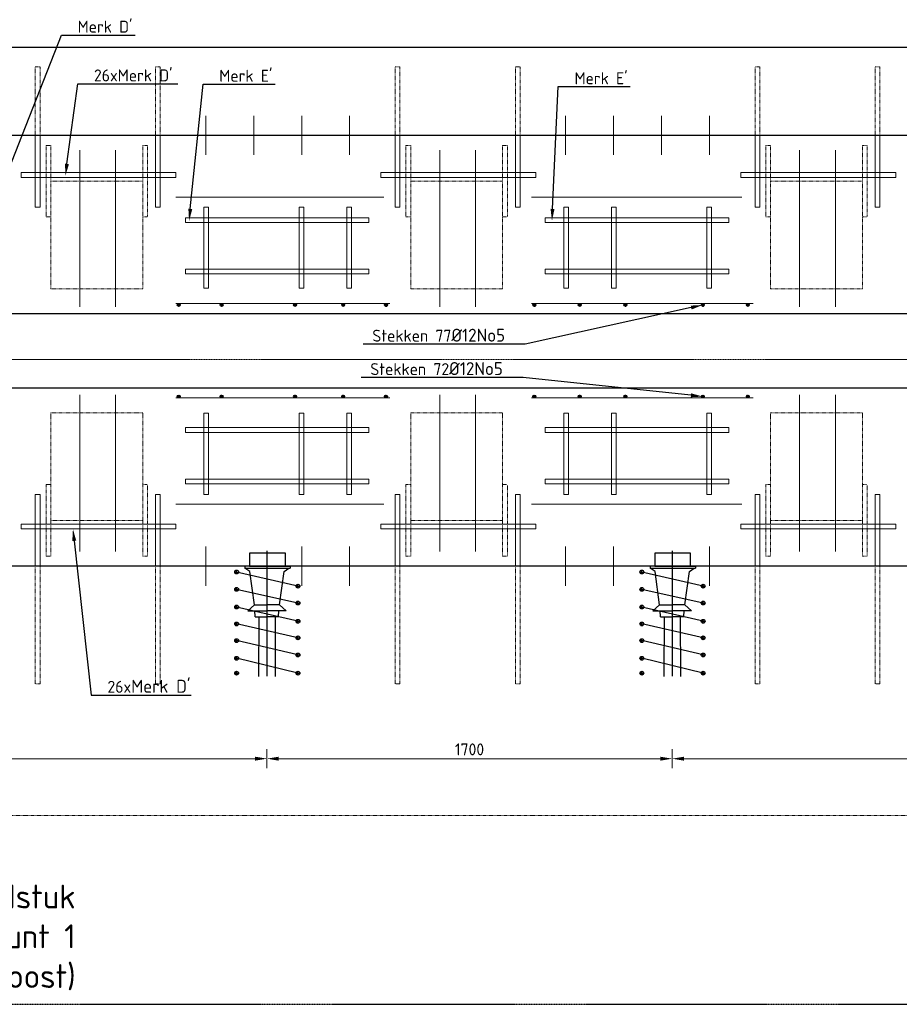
# Model space of a CAD drawing. Header units: millimetres. Extents: x -8028558 to 327273, y -63352 to 83293.
# Tile 22 of 195: x -22179 to -18489, y 4742 to 8870. Entities that reach past the tile are written whole.
import ezdxf
from ezdxf import colors
from ezdxf.entities.mleader import LeaderData, LeaderLine
from ezdxf.math import Vec2, Vec3

# ---------------------------------------------------------------- set-up
doc = ezdxf.new("R2010")
doc.units = ezdxf.units.MM
doc.linetypes.add('NLCS-HIDDEN', pattern=[4, 2, -2])
doc.linetypes.add('XX-AFBREEK', pattern=[7, 4, -1, 1, -1])
for name, color, linetype, lineweight in [('B-CO-BC-AANGRENZENDE CONSTRUCTIE_STAAL-A', 253, 'Continuous', 18), ('B-CO-BC-AFBREEKLIJN-G', 7, 'XX-AFBREEK', 18), ('B-CO-BC-AFBREEKLIJN-GD', 7, 'XX-AFBREEK', 25), ('B-CO-BC-AFBREEKLIJN-GN', 7, 'NLCS-HIDDEN', 13), ('B-CO-BC-BETONVORM-GD', 90, 'Continuous', 25), ('B-CO-BC-BETONVORM-M', 7, 'Continuous', 18), ('B-CO-BC-VOORSPANNING-GD', 200, 'Continuous', 25), ('B-CO-BC-WAPENING-GD', 130, 'Continuous', 25), ('B-CO-BC-WAPENING-GN', 150, 'NLCS-HIDDEN', 13), ('B-CO-BC-WAPENING_HOOFDWAPENING-G', 170, 'Continuous', 18), ('X-XX-AL-VERWIJZING-T25', 7, 'Continuous', 25)]:
    doc.layers.add(name, color=color, linetype=linetype, lineweight=lineweight)
doc.styles.add('NLCS-ISO-MM20-T25', font='NLCS-ISO.ttf', dxfattribs={"height": 50})
doc.styles.add('NLCS-ISO-MM20-T50', font='NLCS-ISO.ttf', dxfattribs={"height": 100})
doc.dimstyles.new('NLCS-MM20-T25-PIJL_L0_H0', dxfattribs={"dimscale": 20, "dimtxt": 2.5, "dimasz": 2.5, "dimexe": 2, "dimexo": 2, "dimgap": 0.7, "dimtad": 1, "dimdec": 0, "dimzin": 0, "dimdsep": 46, "dimtxsty": 'NLCS-ISO-MM20-T25', "dimcen": 0, "dimdle": 2, "dimclrd": 256, "dimclre": 256, "dimclrt": 256, "dimadec": 0, "dimazin": 0, "dimtfac": 1, "dimtdec": 3, "dimtofl": 0, "dimtmove": 0, "dimatfit": 3, "dimfxl": 2, "dimfxlon": 1, "dimtfillclr": 256, "dimtolj": 1, "dimtzin": 0, "dimlwd": -1, "dimlwe": -1, "dimarcsym": 0})
pattern_1 = [(45, (0, 0), (-2.8284271, 2.8284271), []), (45, (0, 2.4284), (-2.8284271, 2.8284271), []), (45, (0, 2.5284), (-2.8284271, 2.8284271), []), (45, (0, 2.6284), (-2.8284271, 2.8284271), [])]

# ---------------------------------------------------------------- blocks, each defined once
blk = doc.blocks.new('*D336')
at = {"layer": 'B-CO-BC-BETONVORM-M', "transparency": 16777216}
for p, q in [((-25891.8, 5812.2), (-25891.8, 5732.2)), ((-21141.8, 5812.2), (-21141.8, 5732.2)), ((-25841.8, 5772.2), (-21191.8, 5772.2))]:
    blk.add_line(p, q, dxfattribs=at)
for points in [[(-25841.8, 5780.5), (-25841.8, 5763.8), (-25891.8, 5772.2)], [(-21191.8, 5780.5), (-21191.8, 5763.8), (-21141.8, 5772.2)]]:
    blk.add_solid(points, dxfattribs=at)
at = {"layer": 'B-CO-BC-BETONVORM-M', "transparency": 16777216, "insert": (-23516.8, 5811.2), "char_height": 50, "attachment_point": 5, "style": 'NLCS-ISO-MM20-T25'}
blk.add_mtext('\\A1;4750', dxfattribs=at)
blk = doc.blocks.new('*D337')
at = {"layer": 'B-CO-BC-BETONVORM-M', "transparency": 16777216}
for p, q in [((-21141.8, 5812.2), (-21141.8, 5732.2)), ((-19441.8, 5812.2), (-19441.8, 5732.2)), ((-21091.8, 5772.2), (-19491.8, 5772.2))]:
    blk.add_line(p, q, dxfattribs=at)
for points in [[(-21091.8, 5780.5), (-21091.8, 5763.8), (-21141.8, 5772.2)], [(-19491.8, 5780.5), (-19491.8, 5763.8), (-19441.8, 5772.2)]]:
    blk.add_solid(points, dxfattribs=at)
at = {"layer": 'B-CO-BC-BETONVORM-M', "transparency": 16777216, "insert": (-20291.8, 5811.2), "char_height": 50, "attachment_point": 5, "style": 'NLCS-ISO-MM20-T25'}
blk.add_mtext('\\A1;1700', dxfattribs=at)
blk = doc.blocks.new('*D338')
at = {"layer": 'B-CO-BC-BETONVORM-M', "transparency": 16777216}
for p, q in [((-19441.8, 5812.2), (-19441.8, 5732.2)), ((-14691.8, 5812.2), (-14691.8, 5732.2)), ((-19391.8, 5772.2), (-14741.8, 5772.2))]:
    blk.add_line(p, q, dxfattribs=at)
for points in [[(-19391.8, 5780.5), (-19391.8, 5763.8), (-19441.8, 5772.2)], [(-14741.8, 5780.5), (-14741.8, 5763.8), (-14691.8, 5772.2)]]:
    blk.add_solid(points, dxfattribs=at)
at = {"layer": 'B-CO-BC-BETONVORM-M', "transparency": 16777216, "insert": (-17066.8, 5811.2), "char_height": 50, "attachment_point": 5, "style": 'NLCS-ISO-MM20-T25'}
blk.add_mtext('\\A1;4750', dxfattribs=at)

msp = doc.modelspace()

# ---------------------------------------------------------------- hatches: boundary and pattern name
at = {"layer": 'B-CO-BC-AANGRENZENDE CONSTRUCTIE_STAAL-A'}
h = msp.add_hatch(dxfattribs=at)
h.set_pattern_fill('ACO-STAAL', color=256, pattern_type=2)
h.set_pattern_definition(pattern_1)
h.paths.add_polyline_path([(-21505.5, 7674.4, 1), (-21517.5, 7674.4, 1)])
h = msp.add_hatch(dxfattribs=at)
h.set_pattern_fill('ACO-STAAL', color=256, pattern_type=2)
h.set_pattern_definition(pattern_1)
h.paths.add_polyline_path([(-21325.8, 7674.4, 1), (-21337.8, 7674.4, 1)])
h = msp.add_hatch(dxfattribs=at)
h.set_pattern_fill('ACO-STAAL', color=256, pattern_type=2)
h.set_pattern_definition(pattern_1)
h.paths.add_polyline_path([(-21017.6, 7674.4, 1), (-21029.6, 7674.4, 1)])
h = msp.add_hatch(dxfattribs=at)
h.set_pattern_fill('ACO-STAAL', color=256, pattern_type=2)
h.set_pattern_definition(pattern_1)
h.paths.add_polyline_path([(-20815.6, 7674.4, 1), (-20827.6, 7674.4, 1)])
h = msp.add_hatch(dxfattribs=at)
h.set_pattern_fill('ACO-STAAL', color=256, pattern_type=2)
h.set_pattern_definition(pattern_1)
h.paths.add_polyline_path([(-20636.2, 7674.4, 1), (-20648.2, 7674.4, 1)])
h = msp.add_hatch(dxfattribs=at)
h.set_pattern_fill('ACO-STAAL', color=256, pattern_type=2)
h.set_pattern_definition(pattern_1)
h.paths.add_polyline_path([(-20014.2, 7674.4, 1), (-20026.2, 7674.4, 1)])
h = msp.add_hatch(dxfattribs=at)
h.set_pattern_fill('ACO-STAAL', color=256, pattern_type=2)
h.set_pattern_definition(pattern_1)
h.paths.add_polyline_path([(-19823.7, 7674.4, 1), (-19835.7, 7674.4, 1)])
h = msp.add_hatch(dxfattribs=at)
h.set_pattern_fill('ACO-STAAL', color=256, pattern_type=2)
h.set_pattern_definition(pattern_1)
h.paths.add_polyline_path([(-19632.1, 7674.4, 1), (-19644.1, 7674.4, 1)])
h = msp.add_hatch(dxfattribs=at)
h.set_pattern_fill('ACO-STAAL', color=256, pattern_type=2)
h.set_pattern_definition(pattern_1)
h.paths.add_polyline_path([(-19307.3, 7674.4, 1), (-19319.3, 7674.4, 1)])
h = msp.add_hatch(dxfattribs=at)
h.set_pattern_fill('ACO-STAAL', color=256, pattern_type=2)
h.set_pattern_definition(pattern_1)
h.paths.add_polyline_path([(-19118.7, 7674.4, 1), (-19130.7, 7674.4, 1)])
h = msp.add_hatch(dxfattribs=at)
h.set_pattern_fill('ACO-STAAL', color=256, pattern_type=2)
h.set_pattern_definition(pattern_1)
h.paths.add_polyline_path([(-21505.5, 7290.4, -1), (-21517.5, 7290.4, -1)])
h = msp.add_hatch(dxfattribs=at)
h.set_pattern_fill('ACO-STAAL', color=256, pattern_type=2)
h.set_pattern_definition(pattern_1)
h.paths.add_polyline_path([(-21325.8, 7290.4, -1), (-21337.8, 7290.4, -1)])
h = msp.add_hatch(dxfattribs=at)
h.set_pattern_fill('ACO-STAAL', color=256, pattern_type=2)
h.set_pattern_definition(pattern_1)
h.paths.add_polyline_path([(-21017.6, 7290.4, -1), (-21029.6, 7290.4, -1)])
h = msp.add_hatch(dxfattribs=at)
h.set_pattern_fill('ACO-STAAL', color=256, pattern_type=2)
h.set_pattern_definition(pattern_1)
h.paths.add_polyline_path([(-20815.6, 7290.4, -1), (-20827.6, 7290.4, -1)])
h = msp.add_hatch(dxfattribs=at)
h.set_pattern_fill('ACO-STAAL', color=256, pattern_type=2)
h.set_pattern_definition(pattern_1)
h.paths.add_polyline_path([(-20636.2, 7290.4, -1), (-20648.2, 7290.4, -1)])
h = msp.add_hatch(dxfattribs=at)
h.set_pattern_fill('ACO-STAAL', color=256, pattern_type=2)
h.set_pattern_definition(pattern_1)
h.paths.add_polyline_path([(-20014.2, 7290.4, -1), (-20026.2, 7290.4, -1)])
h = msp.add_hatch(dxfattribs=at)
h.set_pattern_fill('ACO-STAAL', color=256, pattern_type=2)
h.set_pattern_definition(pattern_1)
h.paths.add_polyline_path([(-19823.7, 7290.4, -1), (-19835.7, 7290.4, -1)])
h = msp.add_hatch(dxfattribs=at)
h.set_pattern_fill('ACO-STAAL', color=256, pattern_type=2)
h.set_pattern_definition(pattern_1)
h.paths.add_polyline_path([(-19632.1, 7290.4, -1), (-19644.1, 7290.4, -1)])
h = msp.add_hatch(dxfattribs=at)
h.set_pattern_fill('ACO-STAAL', color=256, pattern_type=2)
h.set_pattern_definition(pattern_1)
h.paths.add_polyline_path([(-19307.3, 7290.4, -1), (-19319.3, 7290.4, -1)])
h = msp.add_hatch(dxfattribs=at)
h.set_pattern_fill('ACO-STAAL', color=256, pattern_type=2)
h.set_pattern_definition(pattern_1)
h.paths.add_polyline_path([(-19118.7, 7290.4, -1), (-19130.7, 7290.4, -1)])

# ---------------------------------------------------------------- linework, layer by layer
at = {"layer": 'B-CO-BC-AFBREEKLIJN-G', "flags": 128}
msp.add_lwpolyline([(-31645.9, 7445.1), (-8916.9, 7445.1)], dxfattribs=at)
at = {"layer": 'B-CO-BC-AFBREEKLIJN-GD', "flags": 128}
msp.add_lwpolyline([(-30856.7, 4742.3), (-9796.7, 4742.3)], dxfattribs=at)
at = {"layer": 'B-CO-BC-AFBREEKLIJN-GN', "flags": 128}
msp.add_lwpolyline([(-27458, 5533.5), (-13088.4, 5533.5)], dxfattribs=at)
at = {"layer": 'B-CO-BC-BETONVORM-GD', "flags": 128}
for points in [[(-30956.7, 8755), (-9301.7, 8755)], [(-30956.7, 8385.7), (-9301.7, 8385.7)], [(-30956.7, 7638.4), (-9301.7, 7638.4)], [(-9846.7, 6579.1), (-30756.7, 6579.1), (-30756.7, 4742.3)]]:
    msp.add_lwpolyline(points, dxfattribs=at)
at = {"layer": 'B-CO-BC-BETONVORM-GD', "ltscale": 500, "flags": 128}
msp.add_lwpolyline([(-30736.7, 6579.1), (-30736.7, 7326.4), (-9846.7, 7326.4), (-9846.7, 4742.3)], dxfattribs=at)
at = {"layer": 'B-CO-BC-VOORSPANNING-GD', "ltscale": 500, "flags": 128}
for points in [[(-21064.4, 6634.1), (-21214.4, 6634.1)], [(-21214.4, 6634.1), (-21214.4, 6579.1)], [(-21064.4, 6579.1), (-21064.4, 6634.1)], [(-19364.4, 6634.1), (-19514.4, 6634.1)], [(-19514.4, 6634.1), (-19514.4, 6579.1)], [(-19364.4, 6579.1), (-19364.4, 6634.1)], [(-21214.4, 6579.1), (-21234.4, 6579.1)], [(-21234.4, 6579.1), (-21234.4, 6571.1)], [(-21214.4, 6579.1), (-21064.4, 6579.1)], [(-21064.4, 6579.1), (-21044.4, 6579.1)], [(-21044.4, 6579.1), (-21044.4, 6571.1)], [(-19514.4, 6579.1), (-19534.4, 6579.1)], [(-19534.4, 6579.1), (-19534.4, 6571.1)], [(-19514.4, 6579.1), (-19364.4, 6579.1)], [(-19364.4, 6579.1), (-19344.4, 6579.1)], [(-19344.4, 6579.1), (-19344.4, 6571.1)], [(-21268.9, 6554.8), (-21276.9, 6554.8)], [(-21276.9, 6554.8), (-21260.9, 6554.8)], [(-21268.9, 6546.8), (-21268.9, 6562.8)], [(-19568.9, 6554.8), (-19576.9, 6554.8)], [(-19576.9, 6554.8), (-19560.9, 6554.8)], [(-19568.9, 6546.8), (-19568.9, 6562.8)], [(-21268.9, 6481.9), (-21276.9, 6481.9)], [(-21276.9, 6481.9), (-21260.9, 6481.9)], [(-21268.9, 6473.9), (-21268.9, 6489.9)], [(-21011.6, 6495.2), (-21019.6, 6495.2)], [(-21019.6, 6495.2), (-21003.6, 6495.2)], [(-21011.6, 6487.2), (-21011.6, 6503.2)], [(-19568.9, 6481.9), (-19576.9, 6481.9)], [(-19576.9, 6481.9), (-19560.9, 6481.9)], [(-19568.9, 6473.9), (-19568.9, 6489.9)], [(-19311.6, 6495.2), (-19319.6, 6495.2)], [(-19319.6, 6495.2), (-19303.6, 6495.2)], [(-19311.6, 6487.2), (-19311.6, 6503.2)], [(-21268.9, 6407.9), (-21276.9, 6407.9)], [(-21276.9, 6407.9), (-21260.9, 6407.9)], [(-21268.9, 6399.9), (-21268.9, 6415.9)], [(-21011.6, 6424.6), (-21019.6, 6424.6)], [(-21019.6, 6424.6), (-21003.6, 6424.6)], [(-21011.6, 6416.6), (-21011.6, 6432.6)], [(-19568.9, 6407.9), (-19576.9, 6407.9)], [(-19576.9, 6407.9), (-19560.9, 6407.9)], [(-19568.9, 6399.9), (-19568.9, 6415.9)], [(-19311.6, 6424.6), (-19319.6, 6424.6)], [(-19319.6, 6424.6), (-19303.6, 6424.6)], [(-19311.6, 6416.6), (-19311.6, 6432.6)], [(-21268.9, 6337.2), (-21276.9, 6337.2)], [(-21276.9, 6337.2), (-21260.9, 6337.2)], [(-21268.9, 6329.2), (-21268.9, 6345.2)], [(-21011.6, 6348.3), (-21019.6, 6348.3)], [(-21019.6, 6348.3), (-21003.6, 6348.3)], [(-21011.6, 6340.3), (-21011.6, 6356.3)], [(-19568.9, 6337.2), (-19576.9, 6337.2)], [(-19576.9, 6337.2), (-19560.9, 6337.2)], [(-19568.9, 6329.2), (-19568.9, 6345.2)], [(-19311.6, 6348.3), (-19319.6, 6348.3)], [(-19319.6, 6348.3), (-19303.6, 6348.3)], [(-19311.6, 6340.3), (-19311.6, 6356.3)], [(-21268.9, 6259.1), (-21268.9, 6275.1)], [(-21011.6, 6278.8), (-21019.6, 6278.8)], [(-21019.6, 6278.8), (-21003.6, 6278.8)], [(-21011.6, 6270.8), (-21011.6, 6286.8)], [(-19568.9, 6259.1), (-19568.9, 6275.1)], [(-19311.6, 6278.8), (-19319.6, 6278.8)], [(-19319.6, 6278.8), (-19303.6, 6278.8)], [(-19311.6, 6270.8), (-19311.6, 6286.8)], [(-21268.9, 6267.1), (-21276.9, 6267.1)], [(-21276.9, 6267.1), (-21260.9, 6267.1)], [(-19568.9, 6267.1), (-19576.9, 6267.1)], [(-19576.9, 6267.1), (-19560.9, 6267.1)], [(-21268.9, 6193.1), (-21276.9, 6193.1)], [(-21276.9, 6193.1), (-21260.9, 6193.1)], [(-21268.9, 6185.1), (-21268.9, 6201.1)], [(-21011.6, 6207), (-21019.6, 6207)], [(-21019.6, 6207), (-21003.6, 6207)], [(-21011.6, 6199), (-21011.6, 6215)], [(-19568.9, 6193.1), (-19576.9, 6193.1)], [(-19576.9, 6193.1), (-19560.9, 6193.1)], [(-19568.9, 6185.1), (-19568.9, 6201.1)], [(-19311.6, 6207), (-19319.6, 6207)], [(-19319.6, 6207), (-19303.6, 6207)], [(-19311.6, 6199), (-19311.6, 6215)], [(-21268.9, 6130.7), (-21276.9, 6130.7)], [(-21276.9, 6130.7), (-21260.9, 6130.7)], [(-21268.9, 6122.7), (-21268.9, 6138.7)], [(-21011.6, 6130.7), (-21019.6, 6130.7)], [(-21019.6, 6130.7), (-21003.6, 6130.7)], [(-21011.6, 6122.7), (-21011.6, 6138.7)], [(-19568.9, 6130.7), (-19576.9, 6130.7)], [(-19576.9, 6130.7), (-19560.9, 6130.7)], [(-19568.9, 6122.7), (-19568.9, 6138.7)], [(-19311.6, 6130.7), (-19319.6, 6130.7)], [(-19319.6, 6130.7), (-19303.6, 6130.7)], [(-19311.6, 6122.7), (-19311.6, 6138.7)]]:
    msp.add_lwpolyline(points, dxfattribs=at)
at = {"layer": 'B-CO-BC-VOORSPANNING-GD', "ltscale": 5, "flags": 128}
for points in [[(-21141.8, 6643.4), (-21141.8, 6118.3)], [(-19441.8, 6643.4), (-19441.8, 6118.3)], [(-21234.4, 6571.1), (-21044.4, 6571.1)], [(-21213.8, 6556.8), (-21234.4, 6571.1)], [(-21069.8, 6556.8), (-21049.2, 6571.1)], [(-19534.4, 6571.1), (-19344.4, 6571.1)], [(-19513.8, 6556.8), (-19534.4, 6571.1)], [(-19369.8, 6556.8), (-19349.2, 6571.1)], [(-21011.6, 6495.2), (-21268.9, 6554.8)], [(-21194.4, 6417.4), (-21213.8, 6556.8)], [(-21089.2, 6417.4), (-21069.8, 6556.8)], [(-19311.6, 6495.2), (-19568.9, 6554.8)], [(-19494.4, 6417.4), (-19513.8, 6556.8)], [(-19389.2, 6417.4), (-19369.8, 6556.8)], [(-21011.6, 6424.6), (-21268.9, 6481.9)], [(-19311.6, 6424.6), (-19568.9, 6481.9)], [(-21011.6, 6348.3), (-21268.9, 6407.9)], [(-21222.4, 6392.5), (-21194.4, 6417.4)], [(-21061.2, 6392.5), (-21089.2, 6417.4)], [(-19311.6, 6348.3), (-19568.9, 6407.9)], [(-19522.4, 6392.5), (-19494.4, 6417.4)], [(-19361.2, 6392.5), (-19389.2, 6417.4)], [(-21190.6, 6367.5), (-21192, 6392.8)], [(-21175.9, 6367.7), (-21176.6, 6116.6)], [(-21107.7, 6367.7), (-21107, 6116.6)], [(-21093, 6367.5), (-21091.6, 6392.8)], [(-19490.6, 6367.5), (-19492, 6392.8)], [(-19475.9, 6367.7), (-19476.6, 6116.6)], [(-19407.7, 6367.7), (-19407, 6116.6)], [(-19393, 6367.5), (-19391.6, 6392.8)], [(-21011.6, 6278.8), (-21268.9, 6337.2)], [(-19311.6, 6278.8), (-19568.9, 6337.2)], [(-21011.6, 6207), (-21268.9, 6267.1)], [(-19311.6, 6207), (-19568.9, 6267.1)], [(-21011.6, 6130.7), (-21268.9, 6193.1)], [(-19311.6, 6130.7), (-19568.9, 6193.1)]]:
    msp.add_lwpolyline(points, dxfattribs=at)
at = {"layer": 'B-CO-BC-VOORSPANNING-GD', "flags": 128}
for points in [[(-21194.4, 6417.4), (-21141.8, 6417.4)], [(-21089.2, 6417.4), (-21141.8, 6417.4)], [(-19494.4, 6417.4), (-19441.8, 6417.4)], [(-19389.2, 6417.4), (-19441.8, 6417.4)], [(-21222.4, 6392.5), (-21141.8, 6392.5)], [(-21190.6, 6367.5), (-21141.8, 6367.5)], [(-21061.2, 6392.5), (-21141.8, 6392.5)], [(-21093, 6367.5), (-21141.8, 6367.5)], [(-19522.4, 6392.5), (-19441.8, 6392.5)], [(-19490.6, 6367.5), (-19441.8, 6367.5)], [(-19361.2, 6392.5), (-19441.8, 6392.5)], [(-19393, 6367.5), (-19441.8, 6367.5)]]:
    msp.add_lwpolyline(points, dxfattribs=at)
at = {"layer": 'B-CO-BC-VOORSPANNING-GD', "ltscale": 500}
for centre in [(-21268.9, 6554.8), (-19568.9, 6554.8), (-21268.9, 6481.9), (-21011.6, 6495.2), (-19568.9, 6481.9), (-19311.6, 6495.2), (-21268.9, 6407.9), (-21011.6, 6424.6), (-19568.9, 6407.9), (-19311.6, 6424.6), (-21268.9, 6337.2), (-21011.6, 6348.3), (-19568.9, 6337.2), (-19311.6, 6348.3), (-21268.9, 6267.1), (-21011.6, 6278.8), (-19568.9, 6267.1), (-19311.6, 6278.8), (-21268.9, 6193.1), (-21011.6, 6207), (-19568.9, 6193.1), (-19311.6, 6207), (-21268.9, 6130.7), (-21011.6, 6130.7), (-19568.9, 6130.7), (-19311.6, 6130.7)]:
    msp.add_circle(centre, 8, dxfattribs=at)
at = {"layer": 'B-CO-BC-WAPENING-GD'}
for centre in [(-21511.5, 7674.4), (-21331.8, 7674.4), (-21023.6, 7674.4), (-20821.6, 7674.4), (-20642.2, 7674.4), (-20020.2, 7674.4), (-19829.7, 7674.4), (-19638.1, 7674.4), (-19313.3, 7674.4), (-19124.7, 7674.4), (-21511.5, 7290.4), (-21331.8, 7290.4), (-21023.6, 7290.4), (-20821.6, 7290.4), (-20642.2, 7290.4), (-20020.2, 7290.4), (-19829.7, 7290.4), (-19638.1, 7290.4), (-19313.3, 7290.4), (-19124.7, 7290.4)]:
    msp.add_circle(centre, 6, dxfattribs=at)
at = {"layer": 'B-CO-BC-WAPENING-GN'}
for points in [[(-22113.1, 8385.7), (-22113.1, 8672.4), (-22093.1, 8672.4), (-22093.1, 8385.7)], [(-21609.3, 8385.7), (-21609.3, 8672.4), (-21589.3, 8672.4), (-21589.3, 8385.7)], [(-20603.6, 8385.7), (-20603.6, 8672.4), (-20583.6, 8672.4), (-20583.6, 8385.7)], [(-20099.7, 8385.7), (-20099.7, 8672.4), (-20079.7, 8672.4), (-20079.7, 8385.7)], [(-19094, 8385.7), (-19094, 8672.4), (-19074, 8672.4), (-19074, 8385.7)], [(-18590.2, 8385.7), (-18590.2, 8672.4), (-18570.2, 8672.4), (-18570.2, 8385.7)]]:
    msp.add_lwpolyline(points, dxfattribs=at)
at = {"layer": 'B-CO-BC-WAPENING-GN', "flags": 128}
for points in [[(-22068.3, 8193.5), (-22068.3, 8343.5)], [(-22068.3, 8343.5), (-22048.3, 8343.5)], [(-22048.3, 8343.5), (-22048.3, 8193.5)], [(-21662.4, 8193.5), (-21662.4, 8343.5)], [(-21662.4, 8343.5), (-21642.4, 8343.5)], [(-21642.4, 8343.5), (-21642.4, 8043.5)], [(-20558.7, 8193.5), (-20558.7, 8343.5)], [(-20558.7, 8343.5), (-20538.7, 8343.5)], [(-20538.7, 8343.5), (-20538.7, 8193.5)], [(-20152.9, 8193.5), (-20152.9, 8343.5)], [(-20152.9, 8343.5), (-20132.9, 8343.5)], [(-20132.9, 8343.5), (-20132.9, 8043.5)], [(-19049.2, 8193.5), (-19049.2, 8343.5)], [(-19049.2, 8343.5), (-19029.2, 8343.5)], [(-19029.2, 8343.5), (-19029.2, 8193.5)], [(-18643.3, 8193.5), (-18643.3, 8343.5)], [(-18643.3, 8343.5), (-18623.3, 8343.5)], [(-18623.3, 8343.5), (-18623.3, 8043.5)], [(-22068.3, 8193.5), (-22068.3, 8043.5)], [(-20558.7, 8193.5), (-20558.7, 8043.5)], [(-19049.2, 8193.5), (-19049.2, 8043.5)], [(-22068.3, 8043.5), (-22048.3, 8043.5)], [(-21662.4, 8043.5), (-21642.4, 8043.5)], [(-20558.7, 8043.5), (-20538.7, 8043.5)], [(-20152.9, 8043.5), (-20132.9, 8043.5)], [(-19049.2, 8043.5), (-19029.2, 8043.5)], [(-18643.3, 8043.5), (-18623.3, 8043.5)], [(-22068.3, 6771.3), (-22068.3, 6921.3)], [(-22068.3, 6921.3), (-22048.3, 6921.3)], [(-21662.4, 6921.3), (-21642.4, 6921.3)], [(-21642.4, 6621.3), (-21642.4, 6921.3)], [(-20558.7, 6771.3), (-20558.7, 6921.3)], [(-20558.7, 6921.3), (-20538.7, 6921.3)], [(-20152.9, 6921.3), (-20132.9, 6921.3)], [(-20132.9, 6621.3), (-20132.9, 6921.3)], [(-19049.2, 6771.3), (-19049.2, 6921.3)], [(-19049.2, 6921.3), (-19029.2, 6921.3)], [(-18643.3, 6921.3), (-18623.3, 6921.3)], [(-18623.3, 6621.3), (-18623.3, 6921.3)], [(-22068.3, 6771.3), (-22068.3, 6621.3)], [(-22048.3, 6621.3), (-22048.3, 6771.3)], [(-21662.4, 6771.3), (-21662.4, 6621.3)], [(-20558.7, 6771.3), (-20558.7, 6621.3)], [(-20538.7, 6621.3), (-20538.7, 6771.3)], [(-20152.9, 6771.3), (-20152.9, 6621.3)], [(-19049.2, 6771.3), (-19049.2, 6621.3)], [(-19029.2, 6621.3), (-19029.2, 6771.3)], [(-18643.3, 6771.3), (-18643.3, 6621.3)], [(-22068.3, 6621.3), (-22048.3, 6621.3)], [(-21662.4, 6621.3), (-21642.4, 6621.3)], [(-20558.7, 6621.3), (-20538.7, 6621.3)], [(-20152.9, 6621.3), (-20132.9, 6621.3)], [(-19049.2, 6621.3), (-19029.2, 6621.3)], [(-18643.3, 6621.3), (-18623.3, 6621.3)], [(-22113.1, 6085.4), (-22113.1, 6579.1)], [(-22093.1, 6579.1), (-22093.1, 6085.4)], [(-21609.3, 6085.4), (-21609.3, 6579.1)], [(-21589.3, 6579.1), (-21589.3, 6085.4)], [(-20603.6, 6085.4), (-20603.6, 6579.1)], [(-20583.6, 6579.1), (-20583.6, 6085.4)], [(-20099.7, 6085.4), (-20099.7, 6579.1)], [(-20079.7, 6579.1), (-20079.7, 6085.4)], [(-19094, 6085.4), (-19094, 6579.1)], [(-19074, 6579.1), (-19074, 6085.4)], [(-18590.2, 6085.4), (-18590.2, 6579.1)], [(-18570.2, 6579.1), (-18570.2, 6085.4)], [(-22093.1, 6085.4), (-22113.1, 6085.4)], [(-21589.3, 6085.4), (-21609.3, 6085.4)], [(-20583.6, 6085.4), (-20603.6, 6085.4)], [(-20079.7, 6085.4), (-20099.7, 6085.4)], [(-19074, 6085.4), (-19094, 6085.4)], [(-18570.2, 6085.4), (-18590.2, 6085.4)]]:
    msp.add_lwpolyline(points, dxfattribs=at)
at = {"layer": 'B-CO-BC-WAPENING-GN'}
for points in [[(-22048.3, 8193.5), (-21662.4, 8193.5), (-21662.4, 7742.3), (-22048.3, 7742.3)], [(-20538.7, 8193.5), (-20152.9, 8193.5), (-20152.9, 7742.3), (-20538.7, 7742.3)], [(-19029.2, 8193.5), (-18643.3, 8193.5), (-18643.3, 7742.3), (-19029.2, 7742.3)], [(-22048.3, 6771.3), (-21662.4, 6771.3), (-21662.4, 7222.5), (-22048.3, 7222.5)], [(-20538.7, 6771.3), (-20152.9, 6771.3), (-20152.9, 7222.5), (-20538.7, 7222.5)], [(-19029.2, 6771.3), (-18643.3, 6771.3), (-18643.3, 7222.5), (-19029.2, 7222.5)]]:
    msp.add_lwpolyline(points, close=True, dxfattribs=at)
at = {"layer": 'B-CO-BC-WAPENING_HOOFDWAPENING-G', "flags": 128}
for points in [[(-21398.1, 8467.9), (-21398.1, 8303.5)], [(-21197, 8467.9), (-21197, 8303.5)], [(-20995.8, 8467.9), (-20995.8, 8303.5)], [(-20794.7, 8467.9), (-20794.7, 8303.5)], [(-19888.6, 8467.9), (-19888.6, 8303.5)], [(-19687.5, 8467.9), (-19687.5, 8303.5)], [(-19486.3, 8467.9), (-19486.3, 8303.5)], [(-19285.2, 8467.9), (-19285.2, 8303.5)], [(-21926.2, 8136.5), (-21926.2, 8323.8)], [(-21776.2, 8140.3), (-21776.2, 8323.8)], [(-20416.6, 8136.5), (-20416.6, 8323.8)], [(-20266.7, 8140.3), (-20266.7, 8323.8)], [(-18907.1, 8136.5), (-18907.1, 8323.8)], [(-18757.1, 8140.3), (-18757.1, 8323.8)], [(-21926.2, 8136.5), (-21926.2, 7666.5)], [(-21776.2, 8140.3), (-21776.2, 7666.5)], [(-20416.6, 8136.5), (-20416.6, 7666.5)], [(-20266.7, 8140.3), (-20266.7, 7666.5)], [(-18907.1, 8136.5), (-18907.1, 7666.5)], [(-18757.1, 8140.3), (-18757.1, 7666.5)], [(-21523.6, 8125.9), (-20651, 8125.9)], [(-20032.3, 8125.9), (-19149.9, 8125.9)], [(-21523.6, 7680.4), (-20626.4, 7680.4)], [(-20032.3, 7680.4), (-19102.7, 7680.4)], [(-21926.2, 6828.3), (-21926.2, 7298.3)], [(-21776.2, 6824.5), (-21776.2, 7298.3)], [(-21523.6, 7284.4), (-20626.4, 7284.4)], [(-20416.6, 6828.3), (-20416.6, 7298.3)], [(-20266.7, 6824.5), (-20266.7, 7298.3)], [(-20032.3, 7284.4), (-19102.7, 7284.4)], [(-18907.1, 6828.3), (-18907.1, 7298.3)], [(-18757.1, 6824.5), (-18757.1, 7298.3)], [(-21926.2, 6828.3), (-21926.2, 6641)], [(-21776.2, 6824.5), (-21776.2, 6641)], [(-21523.6, 6838.9), (-20651, 6838.9)], [(-20416.6, 6828.3), (-20416.6, 6641)], [(-20266.7, 6824.5), (-20266.7, 6641)], [(-20032.3, 6838.9), (-19149.9, 6838.9)], [(-18907.1, 6828.3), (-18907.1, 6641)], [(-18757.1, 6824.5), (-18757.1, 6641)], [(-21398.1, 6496.9), (-21398.1, 6661.3)], [(-20995.8, 6496.9), (-20995.8, 6661.3)], [(-20794.7, 6496.9), (-20794.7, 6661.3)], [(-19888.6, 6496.9), (-19888.6, 6661.3)], [(-19687.5, 6496.9), (-19687.5, 6661.3)], [(-19285.2, 6496.9), (-19285.2, 6661.3)]]:
    msp.add_lwpolyline(points, dxfattribs=at)
at = {"layer": 'B-CO-BC-WAPENING_HOOFDWAPENING-G'}
for points in [[(-22113.1, 8385.7), (-22113.1, 8084.4), (-22093.1, 8084.4), (-22093.1, 8385.7)], [(-21609.3, 8385.7), (-21609.3, 8084.4), (-21589.3, 8084.4), (-21589.3, 8385.7)], [(-20603.6, 8385.7), (-20603.6, 8084.4), (-20583.6, 8084.4), (-20583.6, 8385.7)], [(-20099.7, 8385.7), (-20099.7, 8084.4), (-20079.7, 8084.4), (-20079.7, 8385.7)], [(-19094, 8385.7), (-19094, 8084.4), (-19074, 8084.4), (-19074, 8385.7)], [(-18590.2, 8385.7), (-18590.2, 8084.4), (-18570.2, 8084.4), (-18570.2, 8385.7)], [(-22113.1, 6579.1), (-22113.1, 6880.4), (-22093.1, 6880.4), (-22093.1, 6579.1)], [(-21609.3, 6579.1), (-21609.3, 6880.4), (-21589.3, 6880.4), (-21589.3, 6579.1)], [(-20603.6, 6579.1), (-20603.6, 6880.4), (-20583.6, 6880.4), (-20583.6, 6579.1)], [(-20099.7, 6579.1), (-20099.7, 6880.4), (-20079.7, 6880.4), (-20079.7, 6579.1)], [(-19094, 6579.1), (-19094, 6880.4), (-19074, 6880.4), (-19074, 6579.1)], [(-18590.2, 6579.1), (-18590.2, 6880.4), (-18570.2, 6880.4), (-18570.2, 6579.1)]]:
    msp.add_lwpolyline(points, dxfattribs=at)
for points in [[(-21523.1, 8229.5), (-21523.1, 8209.5), (-22173.1, 8209.5), (-22173.1, 8229.5)], [(-20013.5, 8229.5), (-20013.5, 8209.5), (-20663.5, 8209.5), (-20663.5, 8229.5)], [(-18504, 8229.5), (-18504, 8209.5), (-19154, 8209.5), (-19154, 8229.5)], [(-21386.3, 8084.4), (-21386.3, 7744.4), (-21406.3, 7744.4), (-21406.3, 8084.4)], [(-20986.4, 8084.4), (-20986.4, 7744.4), (-21006.4, 7744.4), (-21006.4, 8084.4)], [(-20786.5, 8084.4), (-20786.5, 7744.4), (-20806.5, 7744.4), (-20806.5, 8084.4)], [(-19876.8, 8084.4), (-19876.8, 7744.4), (-19896.8, 7744.4), (-19896.8, 8084.4)], [(-19676.9, 8084.4), (-19676.9, 7744.4), (-19696.9, 7744.4), (-19696.9, 8084.4)], [(-19277, 8084.4), (-19277, 7744.4), (-19297, 7744.4), (-19297, 8084.4)], [(-20713.7, 8040.2), (-20713.7, 8020.2), (-21483.7, 8020.2), (-21483.7, 8040.2)], [(-19204.2, 8040.2), (-19204.2, 8020.2), (-19974.2, 8020.2), (-19974.2, 8040.2)], [(-20713.7, 7824.5), (-20713.7, 7804.5), (-21483.7, 7804.5), (-21483.7, 7824.5)], [(-19204.2, 7824.5), (-19204.2, 7804.5), (-19974.2, 7804.5), (-19974.2, 7824.5)], [(-21386.3, 6880.4), (-21386.3, 7220.4), (-21406.3, 7220.4), (-21406.3, 6880.4)], [(-20986.4, 6880.4), (-20986.4, 7220.4), (-21006.4, 7220.4), (-21006.4, 6880.4)], [(-20786.5, 6880.4), (-20786.5, 7220.4), (-20806.5, 7220.4), (-20806.5, 6880.4)], [(-19876.8, 6880.4), (-19876.8, 7220.4), (-19896.8, 7220.4), (-19896.8, 6880.4)], [(-19676.9, 6880.4), (-19676.9, 7220.4), (-19696.9, 7220.4), (-19696.9, 6880.4)], [(-19277, 6880.4), (-19277, 7220.4), (-19297, 7220.4), (-19297, 6880.4)], [(-20713.7, 7140.3), (-20713.7, 7160.3), (-21483.7, 7160.3), (-21483.7, 7140.3)], [(-19204.2, 7140.3), (-19204.2, 7160.3), (-19974.2, 7160.3), (-19974.2, 7140.3)], [(-20713.7, 6924.6), (-20713.7, 6944.6), (-21483.7, 6944.6), (-21483.7, 6924.6)], [(-19204.2, 6924.6), (-19204.2, 6944.6), (-19974.2, 6944.6), (-19974.2, 6924.6)], [(-21523.1, 6735.3), (-21523.1, 6755.3), (-22173.1, 6755.3), (-22173.1, 6735.3)], [(-20013.5, 6735.3), (-20013.5, 6755.3), (-20663.5, 6755.3), (-20663.5, 6735.3)], [(-18504, 6735.3), (-18504, 6755.3), (-19154, 6755.3), (-19154, 6735.3)]]:
    msp.add_lwpolyline(points, close=True, dxfattribs=at)

# ---------------------------------------------------------------- texts
at = {"layer": 'X-XX-AL-VERWIJZING-T25', "insert": (-21944, 5244.2), "char_height": 100, "attachment_point": 3, "style": 'NLCS-ISO-MM20-T50'}
msp.add_mtext_dynamic_manual_height_columns('Eindstuk steunpunt 1 (oost)', width=927.245, gutter_width=35, heights=[0], dxfattribs=at)

# ---------------------------------------------------------------- dimensions: what is measured, and where the dimension line sits
at = {"layer": 'B-CO-BC-BETONVORM-M'}
for base, p1, p2, picture, middle in [((-21141.8, 5772.2), (-25891.8, 6579.1), (-21141.8, 6579.1), '*D336', (-23516.8, 5811.2)), ((-19441.8, 5772.2), (-21141.8, 6579.1), (-19441.8, 6579.1), '*D337', (-20291.8, 5811.2)), ((-14691.8, 5772.2), (-19441.8, 6579.1), (-14691.8, 6579.1), '*D338', (-17066.8, 5811.2))]:
    dim = msp.add_linear_dim(base=base, p1=p1, p2=p2, dimstyle='NLCS-MM20-T25-PIJL_L0_H0', dxfattribs=at)
    dim.commit()
    dim.dimension.update_dxf_attribs({"geometry": picture, "text_midpoint": middle})

# ---------------------------------------------------------------- leaders
at = {"layer": 'X-XX-AL-VERWIJZING-T25'}
ml = msp.add_multileader_mtext('Standard', dxfattribs=at)
ml.set_content("Merk D'", color=256, style='NLCS-ISO-MM20-T25')
ml.set_leader_properties(color=256, linetype='ByLayer', lineweight=-1)
ml.build(insert=Vec2(0, 0))
ml.multileader.update_dxf_attribs({"text_left_attachment_type": 5, "text_right_attachment_type": 5, "dogleg_length": 50, "arrow_head_size": 50})
ctx = ml.context
ctx.base_point, ctx.char_height, ctx.arrow_head_size, ctx.landing_gap_size, ctx.plane_origin = Vec3(-21953.7, 8806.2), 50, 50, 18, Vec3(-22235, 9037.6)
ctx.left_attachment, ctx.right_attachment = 5, 5
notes = []
notes.append((ctx, [(0, (1, 1, 0), (-22003.7, 8806.2), (1, 0), 50, [(0, [(-22308.3, 8030.3)], 0, [])])]))
ctx.mtext.insert, ctx.mtext.flow_direction = Vec3(-21935.7, 8866.2), 5
ml = msp.add_multileader_mtext('Standard', dxfattribs=at)
ml.set_content("26xMerk D'", color=256, style='NLCS-ISO-MM20-T25')
ml.set_leader_properties(color=256, linetype='ByLayer', lineweight=-1)
ml.build(insert=Vec2(0, 0))
ml.multileader.update_dxf_attribs({"text_left_attachment_type": 5, "text_right_attachment_type": 5, "dogleg_length": 50, "arrow_head_size": 50})
ctx = ml.context
ctx.base_point, ctx.char_height, ctx.arrow_head_size, ctx.landing_gap_size, ctx.plane_origin = Vec3(-21885.1, 8602), 50, 50, 18, Vec3(-21902.5, 9217.3)
ctx.left_attachment, ctx.right_attachment = 5, 5
notes.append((ctx, [(0, (1, 1, 0), (-21935.1, 8602), (1, 0), 50, [(0, [(-21987, 8216.1)], 0, [])])]))
ctx.mtext.insert, ctx.mtext.flow_direction = Vec3(-21867.1, 8662), 5
ml = msp.add_multileader_mtext('Standard', dxfattribs=at)
ml.set_content("Merk E'", color=256, style='NLCS-ISO-MM20-T25')
ml.set_leader_properties(color=256, linetype='ByLayer', lineweight=-1)
ml.build(insert=Vec2(0, 0))
ml.multileader.update_dxf_attribs({"text_left_attachment_type": 5, "text_right_attachment_type": 5, "dogleg_length": 50, "arrow_head_size": 50})
ctx = ml.context
ctx.base_point, ctx.char_height, ctx.arrow_head_size, ctx.landing_gap_size, ctx.plane_origin = Vec3(-21359.6, 8600.4), 50, 50, 18, Vec3(-21509.5, 8683.2)
ctx.left_attachment, ctx.right_attachment = 5, 5
notes.append((ctx, [(0, (1, 1, 0), (-21409.6, 8600.4), (1, 0), 50, [(0, [(-21468.1, 8027.2)], 0, [])])]))
ctx.mtext.insert, ctx.mtext.flow_direction = Vec3(-21341.6, 8660.4), 5
ml = msp.add_multileader_mtext('Standard', dxfattribs=at)
ml.set_content("Merk E'", color=256, style='NLCS-ISO-MM20-T25')
ml.set_leader_properties(color=256, linetype='ByLayer', lineweight=-1)
ml.build(insert=Vec2(0, 0))
ml.multileader.update_dxf_attribs({"text_left_attachment_type": 5, "text_right_attachment_type": 5, "dogleg_length": 50, "arrow_head_size": 50})
ctx = ml.context
ctx.base_point, ctx.char_height, ctx.arrow_head_size, ctx.landing_gap_size, ctx.plane_origin = Vec3(-19869.5, 8589.8), 50, 50, 18, Vec3(-20010.7, 8675.8)
ctx.left_attachment, ctx.right_attachment = 5, 5
notes.append((ctx, [(0, (1, 1, 0), (-19919.5, 8589.8), (1, 0), 50, [(0, [(-19946, 8027.2)], 0, [])])]))
ctx.mtext.insert, ctx.mtext.flow_direction = Vec3(-19851.5, 8649.8), 5
ml = msp.add_multileader_mtext('Standard', dxfattribs=at)
ml.set_content('2x2{\\H1.08333x;Ø\\H1x;12No8}', color=256, style='NLCS-ISO-MM20-T25')
ml.set_leader_properties(color=256, linetype='ByLayer', lineweight=-1)
ml.build(insert=Vec2(0, 0))
ml.multileader.update_dxf_attribs({"text_left_attachment_type": 5, "text_right_attachment_type": 5, "dogleg_length": 50, "arrow_head_size": 50})
ctx = ml.context
ctx.base_point, ctx.char_height, ctx.arrow_head_size, ctx.landing_gap_size, ctx.plane_origin = Vec3(-30821.4, 7972), 50, 50, 18, Vec3(-28691.2, 7972)
ctx.left_attachment, ctx.right_attachment = 5, 5
notes.append((ctx, [(0, (1, 1, 0), (-30402.5, 7972), (-1, 0), 50, [(0, [(-29929.7, 7898.8)], 0, [])])]))
ctx.mtext.insert, ctx.mtext.width, ctx.mtext.flow_direction = Vec3(-30803.4, 8037), 13466.668, 5
ml = msp.add_multileader_mtext('Standard', dxfattribs=at)
ml.set_content('3+1{\\H1.08333x;Ø\\H1x;16No2a+2b}', color=256, style='NLCS-ISO-MM20-T25')
ml.set_leader_properties(color=256, linetype='ByLayer', lineweight=-1)
ml.build(insert=Vec2(0, 0))
ml.multileader.update_dxf_attribs({"text_left_attachment_type": 5, "text_right_attachment_type": 5, "dogleg_length": 50, "arrow_head_size": 50})
ctx = ml.context
ctx.base_point, ctx.char_height, ctx.arrow_head_size, ctx.landing_gap_size, ctx.plane_origin = Vec3(-30963, 7721.8), 50, 50, 18, Vec3(-29862.1, 7768.1)
ctx.left_attachment, ctx.right_attachment = 5, 5
notes.append((ctx, [(0, (1, 1, 0), (-30402.5, 7721.8), (-1, 0), 50, [(0, [(-29631.9, 7874.1)], 0, [])])]))
ctx.mtext.insert, ctx.mtext.width, ctx.mtext.flow_direction = Vec3(-30945, 7786.8), 17045.571, 5
ml = msp.add_multileader_mtext('Standard', dxfattribs=at)
ml.set_content('Stekken 77{\\H1.08333x;Ø\\H1x;12No5}', color=256, style='NLCS-ISO-MM20-T25')
ml.set_leader_properties(color=256, linetype='ByLayer', lineweight=-1)
ml.build(insert=Vec2(0, 0))
ml.multileader.update_dxf_attribs({"text_left_attachment_type": 5, "text_right_attachment_type": 5, "dogleg_length": 50, "arrow_head_size": 50})
ctx = ml.context
ctx.base_point, ctx.char_height, ctx.arrow_head_size, ctx.landing_gap_size, ctx.plane_origin = Vec3(-20717.5, 7509.7), 50, 50, 18, Vec3(-19552.5, 7556)
ctx.left_attachment, ctx.right_attachment = 5, 5
notes.append((ctx, [(0, (1, 1, 0), (-20058.6, 7509.7), (-1, 0), 50, [(0, [(-19313.3, 7674.4)], 0, [])])]))
ctx.mtext.insert, ctx.mtext.width, ctx.mtext.flow_direction = Vec3(-20699.5, 7574.7), 19735.353, 5
ml = msp.add_multileader_mtext('Standard', dxfattribs=at)
ml.set_content('Stekken 72{\\H1.08333x;Ø\\H1x;12No5}', color=256, style='NLCS-ISO-MM20-T25')
ml.set_leader_properties(color=256, linetype='ByLayer', lineweight=-1)
ml.build(insert=Vec2(0, 0))
ml.multileader.update_dxf_attribs({"text_left_attachment_type": 5, "text_right_attachment_type": 5, "dogleg_length": 50, "arrow_head_size": 50})
ctx = ml.context
ctx.base_point, ctx.char_height, ctx.arrow_head_size, ctx.landing_gap_size, ctx.plane_origin = Vec3(-20726, 7369.7), 50, 50, 18, Vec3(-19561, 7416)
ctx.left_attachment, ctx.right_attachment = 5, 5
notes.append((ctx, [(0, (1, 1, 0), (-20067, 7369.7), (-1, 0), 50, [(0, [(-19313.3, 7290.4)], 0, [])])]))
ctx.mtext.insert, ctx.mtext.width, ctx.mtext.flow_direction = Vec3(-20708, 7434.7), 19768.594, 5
ml = msp.add_multileader_mtext('Standard', dxfattribs=at)
ml.set_content("26x{\\H1.08333x;Merk D'}", color=256, style='NLCS-ISO-MM20-T25')
ml.set_leader_properties(color=256, linetype='ByLayer', lineweight=-1)
ml.build(insert=Vec2(0, 0))
ml.multileader.update_dxf_attribs({"text_left_attachment_type": 5, "text_right_attachment_type": 5, "dogleg_length": 50, "arrow_head_size": 50})
ctx = ml.context
ctx.base_point, ctx.char_height, ctx.arrow_head_size, ctx.landing_gap_size, ctx.plane_origin = Vec3(-21828.5, 6037.8), 50, 50, 18, Vec3(-22017.7, 6695.8)
ctx.left_attachment, ctx.right_attachment = 5, 5
notes.append((ctx, [(0, (1, 1, 0), (-21878.5, 6037.8), (1, 0), 50, [(0, [(-21955.3, 6735.3)], 0, [])])]))
ctx.mtext.insert, ctx.mtext.flow_direction = Vec3(-21810.5, 6102.8), 5
ml = msp.add_multileader_mtext('Standard', dxfattribs=at)
ml.set_content('6 Ø125xØ119 Hostalit-Z\\P1 Ø110xØ103 Hostalit-Z\\P(buis 100mm uitstek)', color=256, style='NLCS-ISO-MM20-T25')
ml.set_leader_properties(color=256, linetype='ByLayer', lineweight=-1)
ml.build(insert=Vec2(0, 0))
ml.multileader.update_dxf_attribs({"text_left_attachment_type": 5, "text_right_attachment_type": 5, "dogleg_length": 50, "arrow_head_size": 50})
ctx = ml.context
ctx.base_point, ctx.char_height, ctx.arrow_head_size, ctx.landing_gap_size, ctx.plane_origin = Vec3(-26670.6, 5137.5), 50, 50, 18, Vec3(-28132.2, 5207.5)
ctx.left_attachment, ctx.right_attachment = 5, 5
notes.append((ctx, [(0, (1, 1, 0), (-26720.6, 5137.5), (1, 0), 50, [(0, [(-26838.7, 5137.9)], 0, [])])]))
ctx.mtext.insert, ctx.mtext.width, ctx.mtext.flow_direction = Vec3(-26652.6, 5369.2), 13466.668, 5
for ctx, leaders in notes:
    for number, flags, end, landing, length, lines in leaders:
        leader = LeaderData()
        leader.index, (leader.has_last_leader_line, leader.has_dogleg_vector, leader.attachment_direction) = number, flags
        leader.last_leader_point, leader.dogleg_vector, leader.dogleg_length = Vec3(end), Vec3(landing), length
        for number, points, colour, breaks in lines:
            line = LeaderLine()
            line.index, line.vertices, line.color, line.breaks = number, Vec3.list(points), colors.encode_raw_color(colour), breaks
            leader.lines.append(line)
        ctx.leaders.append(leader)

doc.saveas('drawing.dxf')
